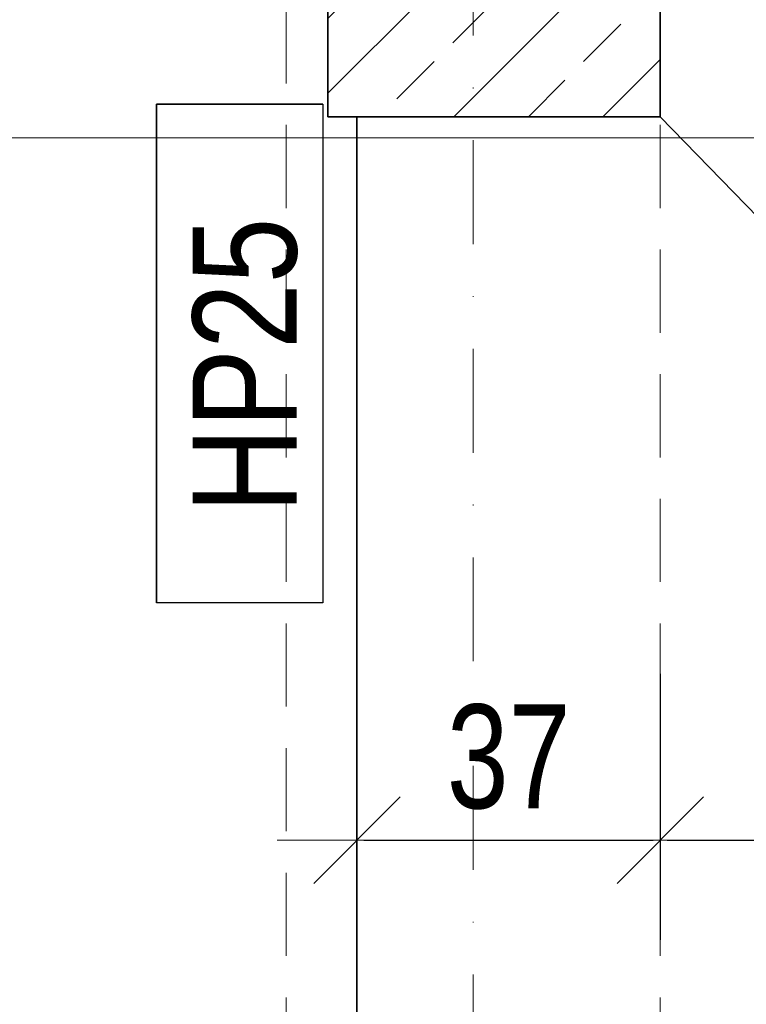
# Model space of a CAD drawing. Header units: millimetres. Extents: x 4946 to 18537, y -10559 to 785.
# Tile 8 of 74: x 6044 to 6131, y -804 to -686. Entities that reach past the tile are written whole.
import ezdxf

# ---------------------------------------------------------------- set-up
doc = ezdxf.new("R2010")
doc.units = ezdxf.units.MM
doc.linetypes.add('DASHDOT', pattern=[1, 0.5, -0.25, 0, -0.25])
doc.linetypes.add('DASHED', pattern=[0.75, 0.5, -0.25])
for name, color, linetype, lineweight in [('BA_txs', 2, 'Continuous', 18), ('mm_went_opis', 7, 'Continuous', 15), ('PG_KONSTRUKCJA', 5, 'Continuous', 35), ('PG_OSIE', 1, 'DASHDOT', 18), ('PG_PODCIĄGI', 1, 'DASHED', 18), ('PG_SZRAF', 1, 'Continuous', 18), ('PG_WIDOKOWE_CIENKIE', 1, 'Continuous', 18), ('PG_WYMIARY', 1, 'Continuous', 18), ('PG_ŚCIANY_SŁUPY', 4, 'Continuous', 35)]:
    doc.layers.add(name, color=color, linetype=linetype, lineweight=lineweight)
doc.layers.add('PG_POMOCNICZNE', color=6, linetype='Continuous', lineweight=18, plot=False)
doc.styles.add('BIKTS', font='bikromsw.shx', dxfattribs={"width": 0.85})
doc.styles.add('BIKWYM', font='BIKROMSW.SHX', dxfattribs={"width": 0.8})
doc.dimstyles.new('BA_KR_50', dxfattribs={"dimscale": 0.5, "dimtxt": 25, "dimasz": 1.666667, "dimexe": 24, "dimexo": 0, "dimgap": 0, "dimtad": 0, "dimdec": 1, "dimrnd": 0.5, "dimzin": 9, "dimdsep": 46, "dimtxsty": 'BIKWYM', "dimblk": 'WYM-KR', "dimcen": 0, "dimdle": 20, "dimclrd": 256, "dimclre": 256, "dimclrt": 7, "dimadec": 0, "dimazin": 0, "dimtfac": 0.033333, "dimtdec": 1, "dimtmove": 0, "dimatfit": 3, "dimldrblk": 'WYM-KR', "dimfxl": 40, "dimfxlon": 1, "dimtvp": 0.8, "dimtolj": 1, "dimarcsym": 0})

# ---------------------------------------------------------------- blocks, each defined once
blk = doc.blocks.new('A$C243F7E6F')
at = {"layer": 'PG_SZRAF'}
h = blk.add_hatch(dxfattribs=at)
h.set_pattern_fill('ANSI33', color=256, scale=2)
h.set_pattern_definition([(45, (-6891.598, -2675.306), (-8.980256, 8.980256), []), (45, (-6882.618, -2675.306), (-8.980256, 8.980256), [6.35, -3.175])])
h.paths.add_polyline_path([(0, 0), (40, 0), (40, -40), (0, -40)])
at = {"layer": 'PG_KONSTRUKCJA'}
blk.add_lwpolyline([(0, 0), (40, 0), (40, -40), (0, -40), (0, 0)], dxfattribs=at)
blk = doc.blocks.new('WYM-KR')
at = {"color": 7, "linetype": 'ByBlock'}
blk.add_line((6.24, 6.24), (-6.24, -6.24), dxfattribs=at)
at = {"linetype": 'ByBlock'}
blk.add_line((11.52, 0), (-11.52, 0), dxfattribs=at)
blk = doc.blocks.new('*D301')
at = {"layer": 'Defpoints', "color": 0, "transparency": 16777216}
for p in [(6084.55, -697.31), (6121.05, -697.31), (6121.05, -784.38)]:
    blk.add_point(p, dxfattribs=at)
at = {"layer": 'PG_WYMIARY', "lineweight": -2, "transparency": 16777216}
for p, q in [((6084.55, -764.38), (6084.55, -796.38)), ((6121.05, -764.38), (6121.05, -796.38)), ((6085.38, -784.38), (6120.21, -784.38))]:
    blk.add_line(p, q, dxfattribs=at)
at = {"layer": 'PG_WYMIARY', "lineweight": -2, "transparency": 16777216, "xscale": 0.8333333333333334, "yscale": 0.8333333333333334, "zscale": 0.8333333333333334, "rotation": 180}
blk.add_blockref('WYM-KR', (6084.55, -784.38), dxfattribs=at)
at = {"layer": 'PG_WYMIARY', "lineweight": -2, "transparency": 16777216, "xscale": 0.8333333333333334, "yscale": 0.8333333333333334, "zscale": 0.8333333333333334}
blk.add_blockref('WYM-KR', (6121.05, -784.38), dxfattribs=at)
at = {"layer": 'PG_WYMIARY', "color": 7, "transparency": 16777216, "insert": (6102.8, -774.38), "char_height": 12.5, "attachment_point": 5, "style": 'BIKWYM'}
blk.add_mtext('\\A1;37', dxfattribs=at)
blk = doc.blocks.new('*D302')
at = {"layer": 'Defpoints', "color": 0, "transparency": 16777216}
for p in [(6121.05, -697.31), (6532.05, -697.31), (6532.05, -784.38)]:
    blk.add_point(p, dxfattribs=at)
at = {"layer": 'PG_WYMIARY', "lineweight": -2, "transparency": 16777216}
for p, q in [((6121.05, -764.38), (6121.05, -796.38)), ((6532.05, -764.38), (6532.05, -796.38)), ((6121.88, -784.38), (6531.21, -784.38))]:
    blk.add_line(p, q, dxfattribs=at)
at = {"layer": 'PG_WYMIARY', "lineweight": -2, "transparency": 16777216, "xscale": 0.8333333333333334, "yscale": 0.8333333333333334, "zscale": 0.8333333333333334, "rotation": 180}
blk.add_blockref('WYM-KR', (6121.05, -784.38), dxfattribs=at)
at = {"layer": 'PG_WYMIARY', "lineweight": -2, "transparency": 16777216, "xscale": 0.8333333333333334, "yscale": 0.8333333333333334, "zscale": 0.8333333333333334}
blk.add_blockref('WYM-KR', (6532.05, -784.38), dxfattribs=at)
at = {"layer": 'PG_WYMIARY', "color": 7, "transparency": 16777216, "insert": (6326.55, -774.38), "char_height": 12.5, "attachment_point": 5, "style": 'BIKWYM'}
blk.add_mtext('\\A1;411', dxfattribs=at)
blk = doc.blocks.new('*D343')
at = {"layer": 'Defpoints', "color": 0, "transparency": 16777216}
for p in [(6113.29, -657.31), (6113.29, -697.31), (6196.19, -697.31)]:
    blk.add_point(p, dxfattribs=at)
at = {"layer": 'PG_WYMIARY', "lineweight": -2, "transparency": 16777216}
for p, q in [((6176.19, -657.31), (6208.19, -657.31)), ((6196.19, -658.14), (6196.19, -696.47)), ((6176.19, -697.31), (6208.19, -697.31))]:
    blk.add_line(p, q, dxfattribs=at)
at = {"layer": 'PG_WYMIARY', "lineweight": -2, "transparency": 16777216, "xscale": 0.8333333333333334, "yscale": 0.8333333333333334, "zscale": 0.8333333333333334}
for p, rotation in [((6196.19, -657.31), 90), ((6196.19, -697.31), 270)]:
    blk.add_blockref('WYM-KR', p, dxfattribs=dict(at, rotation=rotation))
at = {"layer": 'PG_WYMIARY', "color": 7, "transparency": 16777216, "insert": (6186.19, -677.31), "char_height": 12.5, "attachment_point": 5, "rotation": 90, "style": 'BIKWYM'}
blk.add_mtext('\\A1;40', dxfattribs=at)
blk = doc.blocks.new('*D344')
at = {"layer": 'Defpoints', "color": 0, "transparency": 16777216}
for p in [(6113.29, -697.31), (6076.79, -862.31), (6196.19, -862.31)]:
    blk.add_point(p, dxfattribs=at)
at = {"layer": 'PG_WYMIARY', "lineweight": -2, "transparency": 16777216}
for p, q in [((6176.19, -697.31), (6208.19, -697.31)), ((6196.19, -698.14), (6196.19, -861.47)), ((6176.19, -862.31), (6208.19, -862.31))]:
    blk.add_line(p, q, dxfattribs=at)
at = {"layer": 'PG_WYMIARY', "lineweight": -2, "transparency": 16777216, "xscale": 0.8333333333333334, "yscale": 0.8333333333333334, "zscale": 0.8333333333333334}
for p, rotation in [((6196.19, -697.31), 90), ((6196.19, -862.31), 270)]:
    blk.add_blockref('WYM-KR', p, dxfattribs=dict(at, rotation=rotation))
at = {"layer": 'PG_WYMIARY', "color": 7, "transparency": 16777216, "insert": (6186.19, -813.14), "char_height": 12.5, "attachment_point": 5, "rotation": 90, "style": 'BIKWYM'}
blk.add_mtext('\\A1;165', dxfattribs=at)

msp = doc.modelspace()

# ---------------------------------------------------------------- linework, layer by layer
at = {"color": 18, "true_color": 0x000000}
for p, q in [((6080.43, -695.81), (6060.43, -695.81)), ((6060.43, -695.81), (6060.43, -755.81))]:
    msp.add_line(p, q, dxfattribs=at)
msp.add_lwpolyline([(6060.43, -695.81), (6080.43, -695.81), (6080.43, -755.81), (6060.43, -755.81)], close=True, dxfattribs=at)
at = {"layer": 'Defpoints', "color": 6, "lineweight": 18}
for points in [[(4946.25, 785.16), (7046.25, 785.16), (7046.25, -699.84), (4946.25, -699.84)], [(4946.25, -699.84), (7046.25, -699.84), (7046.25, -2184.84), (4946.25, -2184.84)]]:
    msp.add_lwpolyline(points, close=True, dxfattribs=at)
at = {"layer": 'mm_went_opis'}
msp.add_lwpolyline([(6121.05, -697.31), (6184.39, -762.42)], dxfattribs=at)
at = {"layer": 'PG_OSIE', "color": 18, "ltscale": 25, "true_color": 0x000000}
msp.add_lwpolyline([(6098.55, 780.75), (6098.55, -2070.06)], dxfattribs=at)
at = {"layer": 'PG_PODCIĄGI', "color": 18, "ltscale": 20, "true_color": 0x000000}
for points in [[(6076.05, 561.69), (6076.05, -1912.31)], [(6121.05, 561.69), (6121.05, -1912.31)]]:
    msp.add_lwpolyline(points, dxfattribs=at)
at = {"layer": 'PG_POMOCNICZNE'}
msp.add_lwpolyline([(7894.55, -1848.31), (6084.55, -1848.31), (6084.55, -1297.31), (6121.05, -1297.31), (6121.05, -1257.31), (6084.55, -1257.31), (6084.55, -697.31), (6121.05, -697.31), (6121.05, -657.31), (6084.55, -657.31), (6084.55, -376.31), (6110.05, -376.31), (6110.05, -97.31), (6121.05, -97.31), (6121.05, -57.31), (6110.05, -57.31), (6110.05, 391.19)], dxfattribs=at)
at = {"layer": 'PG_WIDOKOWE_CIENKIE', "color": 18, "true_color": 0x000000}
msp.add_lwpolyline([(6060.43, -695.81), (6080.43, -695.81), (6080.43, -755.81), (6060.43, -755.81)], close=True, dxfattribs=at)
at = {"layer": 'PG_ŚCIANY_SŁUPY', "color": 18, "true_color": 0x000000}
msp.add_lwpolyline([(6056.05, -477.31), (6062.55, -477.31), (6084.55, -477.31), (6084.55, -657.31), (6121.05, -657.31), (6121.05, -697.31), (6084.55, -697.31), (6084.55, -862.31), (6059.3, -862.31)], dxfattribs=at)

# ---------------------------------------------------------------- block references
at = {"layer": 'PG_KONSTRUKCJA', "color": 18, "true_color": 0x000000}
msp.add_blockref('A$C243F7E6F', (6081.05, -657.31), dxfattribs=at)

# ---------------------------------------------------------------- texts
at = {"layer": 'BA_txs', "color": 18, "true_color": 0x000000, "style": 'BIKTS', "width": 0.85}
msp.add_text('HP25', height=12.5, rotation=90, dxfattribs=at).set_placement((6077.28, -745.01))

# ---------------------------------------------------------------- dimensions: what is measured, and where the dimension line sits
at = {"layer": 'PG_WYMIARY'}
dim = msp.add_linear_dim(base=(6196.19, -697.31), p1=(6113.29, -657.31), p2=(6113.29, -697.31), angle=90, dimstyle='BA_KR_50', override={"dimdec": 0, "dimrnd": 0, "dimtmove": 1}, dxfattribs=at)
dim.commit()
dim.dimension.update_dxf_attribs({"geometry": '*D343', "text_midpoint": (6186.19, -677.31)})
dim = msp.add_linear_dim(base=(6196.19, -862.31), p1=(6113.29, -697.31), p2=(6076.79, -862.31), angle=90, dimstyle='BA_KR_50', override={"dimdec": 0, "dimrnd": 0, "dimtmove": 1}, dxfattribs=at)
dim.commit()
dim.dimension.update_dxf_attribs({"geometry": '*D344', "text_midpoint": (6196.19, -813.14), "dimtype": 160})
for base, p1, p2, picture, middle in [((6121.04753505, -784.37565182), (6084.54753505, -697.30506148), (6121.04753505, -697.30506148), '*D301', (6102.79753505, -774.37565182)), ((6532.05, -784.38), (6121.05, -697.31), (6532.05, -697.31), '*D302', (6326.55, -774.38))]:
    dim = msp.add_linear_dim(base=base, p1=p1, p2=p2, dimstyle='BA_KR_50', override={"dimdec": 0, "dimrnd": 0, "dimtmove": 1}, dxfattribs=at)
    dim.commit()
    dim.dimension.update_dxf_attribs({"geometry": picture, "text_midpoint": middle})

doc.saveas('drawing.dxf')
